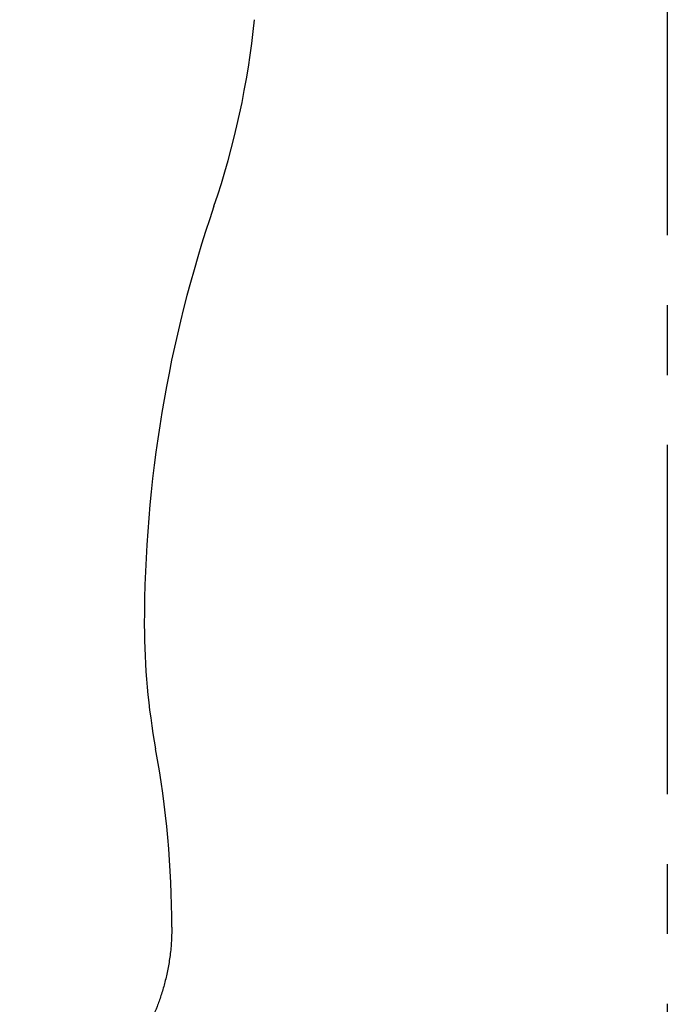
# Model space of a CAD drawing. Header units: millimetres. Extents: x 10 to 412, y 8 to 584.
# Tile 40 of 88: x 164 to 187, y 491 to 526. Entities that reach past the tile are written whole.
import ezdxf

# ---------------------------------------------------------------- set-up
doc = ezdxf.new("R2010")
doc.units = ezdxf.units.MM
doc.linetypes.add('CENTERX2', pattern=[20.32, 12.7, -2.54, 2.54, -2.54])
doc.layers.add('CENTERLINE', color=4, linetype='CENTERX2')
doc.layers.add('OUTLINE', color=7, linetype='Continuous', lineweight=25)

msp = doc.modelspace()

# ---------------------------------------------------------------- linework, layer by layer
at = {"layer": 'CENTERLINE'}
msp.add_line((187.46781, 571.80517), (187.46781, 323.59013), dxfattribs=at)
at = {"layer": 'OUTLINE'}
for centre, radius, start, end in [((142.61096, 529.23231), 30, 341.126258, 354.400661), ((215.52621, 504.30517), 47.05839, 161.126258, 180), ((193.46781, 504.30517), 25, 180, 190.388858), ((133.46781, 493.30517), 36, 359.999978, 10.388858)]:
    msp.add_arc(centre, radius, start, end, dxfattribs=at)
msp.add_open_spline([(169.46781, 493.30517), (169.46404, 493.11861), (169.45669, 492.75498), (169.39975, 492.22594), (169.31602, 491.72863), (169.2075, 491.26331), (169.07956, 490.82979), (168.93622, 490.42738), (168.78134, 490.05495), (168.60186, 489.67669), (168.39735, 489.29895), (168.1684, 488.92796), (167.94077, 488.59885), (167.71839, 488.30812), (167.50452, 488.05242), (167.24786, 487.76919), (166.93723, 487.45942), (166.55902, 487.12788), (166.16819, 486.8243), (165.76232, 486.5537), (165.35668, 486.29455), (164.78395, 485.90648), (164.30868, 485.57746), (163.97705, 485.32127), (163.94057, 485.29309)], degree=3, knots=[0, 0, 0, 0, 0.05459556, 0.10641828, 0.15557283, 0.20214064, 0.24618807, 0.28781144, 0.3271203, 0.36420525, 0.41032036, 0.45277748, 0.49175061, 0.52740495, 0.55988079, 0.58929726, 0.63926516, 0.68819213, 0.73643625, 0.78400101, 0.83091766, 0.87733526, 0.98650806, 1, 1, 1, 1], dxfattribs=at)

doc.saveas('drawing.dxf')
